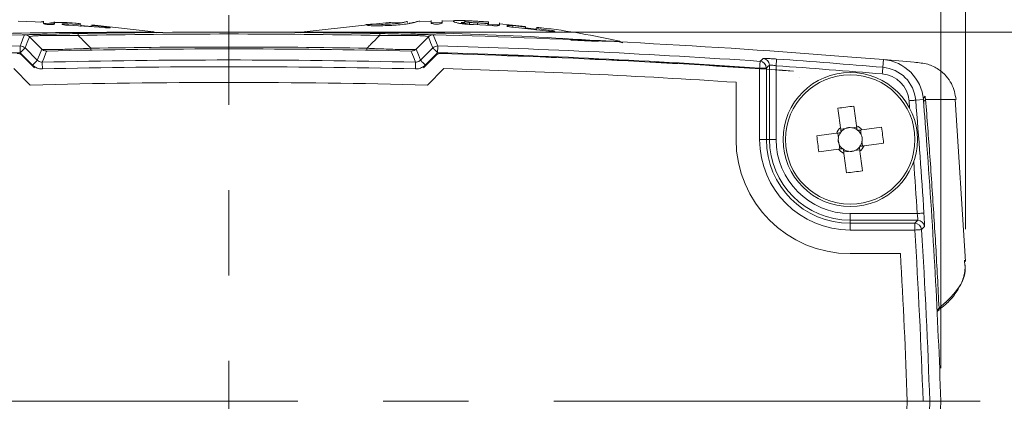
# Model space of a CAD drawing. Header units: millimetres. Extents: x -72 to 415, y 5 to 292.
# Tile 19 of 59: x 91 to 120, y 136 to 148. Entities that reach past the tile are written whole.
import ezdxf

# ---------------------------------------------------------------- set-up
doc = ezdxf.new("R2010")
doc.units = ezdxf.units.MM
doc.linetypes.add('CENTERX2', pattern=[20.32, 12.7, -2.54, 2.54, -2.54])
doc.styles.add('SLDTEXTSTYLE0', font='TXT', dxfattribs={"width": 0.75})
doc.dimstyles.new('SLDDIMSTYLE0', dxfattribs={"dimtxt": 3.5, "dimasz": 3.5, "dimexe": 0, "dimexo": 0.0625, "dimgap": 0.875, "dimtad": 1, "dimdec": 1, "dimrnd": 1e-09, "dimzin": 12, "dimdsep": 46, "dimtxsty": 'SLDTEXTSTYLE0', "dimsah": 1, "dimcen": 0.09, "dimadec": 0, "dimazin": 3, "dimtfac": 1, "dimtofl": 0, "dimtmove": 0, "dimatfit": 3, "dimfxl": 1, "dimfrac": 2, "dimtolj": 1, "dimtzin": 12, "dimarcsym": 0})
doc.dimstyles.new('SLDDIMSTYLE4', dxfattribs={"dimtxt": 3.5, "dimasz": 3.5, "dimexe": 0, "dimexo": 0.0625, "dimgap": 0.875, "dimtad": 1, "dimdec": 0, "dimrnd": 1e-09, "dimzin": 12, "dimdsep": 46, "dimtxsty": 'SLDTEXTSTYLE0', "dimsah": 1, "dimcen": 0.09, "dimadec": 0, "dimazin": 3, "dimtfac": 1, "dimtofl": 0, "dimtmove": 0, "dimatfit": 3, "dimfxl": 1, "dimfrac": 2, "dimtolj": 1, "dimtzin": 12, "dimarcsym": 0})

# ---------------------------------------------------------------- blocks, each defined once
blk = doc.blocks.new('_D_7')
at = {"color": 7, "linetype": 'Continuous', "lineweight": 0}
for p, q in [((75.211, 141.585), (75.211, 159.122)), ((119.088, 141.585), (119.088, 159.122)), ((119.088, 158.132), (75.211, 158.132))]:
    blk.add_line(p, q, dxfattribs=at)
for points in [[(75.211, 158.132), (78.711, 157.632), (78.711, 158.632)], [(119.088, 158.132), (115.588, 158.632), (115.588, 157.632)]]:
    blk.add_solid(points, dxfattribs=at)
at = {"color": 7, "linetype": 'Continuous', "lineweight": 0, "insert": (94.563, 162.644), "char_height": 3.5, "attachment_point": 1, "style": 'SLDTEXTSTYLE0'}
blk.add_mtext('44', dxfattribs=at)
blk = doc.blocks.new('_D_8')
at = {"color": 7, "linetype": 'Continuous', "lineweight": 0}
for p, q in [((75.95, 137.449), (75.95, 154.081)), ((118.35, 137.449), (118.35, 154.081)), ((118.35, 153.09), (75.95, 153.09))]:
    blk.add_line(p, q, dxfattribs=at)
for points in [[(75.95, 153.09), (79.45, 152.59), (79.45, 153.59)], [(118.35, 153.09), (114.85, 153.59), (114.85, 152.59)]]:
    blk.add_solid(points, dxfattribs=at)
at = {"color": 7, "linetype": 'Continuous', "lineweight": 0, "insert": (92.624, 157.602), "char_height": 3.5, "attachment_point": 1, "style": 'SLDTEXTSTYLE0'}
blk.add_mtext('42,4', dxfattribs=at)
blk = doc.blocks.new('_D_9')
at = {"color": 7, "linetype": 'Continuous', "lineweight": 0}
for p, q in [((98.14, 147.458), (126.819, 147.458)), ((125.829, 98.931), (125.829, 147.458)), ((113.64, 98.931), (126.819, 98.931))]:
    blk.add_line(p, q, dxfattribs=at)
for points in [[(125.829, 147.458), (125.329, 143.958), (126.329, 143.958)], [(125.829, 98.931), (126.329, 102.431), (125.329, 102.431)]]:
    blk.add_solid(points, dxfattribs=at)
at = {"color": 7, "linetype": 'Continuous', "lineweight": 0, "insert": (121.317, 118.669), "char_height": 3.5, "attachment_point": 1, "rotation": 90, "style": 'SLDTEXTSTYLE0'}
blk.add_mtext('48,5', dxfattribs=at)
blk = doc.blocks.new('_D_10')
at = {"color": 7, "linetype": 'Continuous', "lineweight": 0}
for p, q in [((98.14, 147.458), (132.889, 147.458)), ((131.898, 95.431), (131.898, 147.458)), ((87.301, 95.431), (132.889, 95.431))]:
    blk.add_line(p, q, dxfattribs=at)
for points in [[(131.898, 147.458), (131.398, 143.958), (132.398, 143.958)], [(131.898, 95.431), (132.398, 98.931), (131.398, 98.931)]]:
    blk.add_solid(points, dxfattribs=at)
at = {"color": 7, "linetype": 'Continuous', "lineweight": 0, "insert": (127.387, 118.858), "char_height": 3.5, "attachment_point": 1, "rotation": 90, "style": 'SLDTEXTSTYLE0'}
blk.add_mtext('52', dxfattribs=at)

msp = doc.modelspace()

# ---------------------------------------------------------------- linework, layer by layer
at = {"color": 7, "linetype": 'Continuous', "lineweight": 15}
for p, q in [((91.629, 147.756), (90.875, 147.78)), ((103.5, 147.808), (103.498, 147.741)), ((103.798, 147.792), (103.5, 147.783)), ((104.261, 147.796), (104.145, 147.796)), ((104.175, 147.73), (104.177, 147.781)), ((91.63, 147.726), (91.629, 147.772)), ((91.965, 147.719), (91.63, 147.729)), ((91.956, 147.757), (91.957, 147.712)), ((92.359, 147.656), (92.358, 147.707)), ((92.358, 147.706), (92.735, 147.678)), ((93.44, 147.592), (92.358, 147.663)), ((92.736, 147.629), (92.735, 147.679)), ((93.062, 147.622), (92.735, 147.652)), ((92.742, 147.659), (92.756, 147.654)), ((93.062, 147.617), (93.062, 147.653)), ((93.062, 147.652), (93.439, 147.619)), ((94.911, 147.469), (93.064, 147.67)), ((93.44, 147.592), (93.439, 147.619)), ((101.277, 147.675), (99.388, 147.469)), ((101.262, 147.664), (101.262, 147.665)), ((101.824, 147.732), (101.441, 147.699)), ((102.32, 147.744), (101.92, 147.731)), ((102.468, 147.727), (102.469, 147.749)), ((103.174, 147.772), (102.821, 147.761)), ((103.493, 147.752), (103.17, 147.748)), ((104.175, 147.731), (104.066, 147.737)), ((104.175, 147.725), (104.184, 147.73)), ((104.312, 147.697), (104.314, 147.748)), ((104.992, 147.652), (104.436, 147.683)), ((104.553, 147.681), (104.555, 147.732)), ((104.757, 147.769), (104.879, 147.76)), ((104.757, 147.769), (104.757, 147.769)), ((105.211, 147.677), (104.843, 147.696)), ((104.876, 147.662), (104.878, 147.712)), ((105.981, 147.628), (105.202, 147.7)), ((105.205, 147.731), (105.203, 147.676)), ((105.601, 147.602), (105.603, 147.653)), ((106.677, 147.483), (105.601, 147.602)), ((105.603, 147.651), (105.979, 147.609)), ((105.977, 147.56), (105.979, 147.611)), ((106.302, 147.546), (105.977, 147.589)), ((105.982, 147.591), (105.983, 147.588)), ((106.291, 147.547), (106.294, 147.551)), ((106.302, 147.52), (106.304, 147.57)), ((106.303, 147.569), (106.679, 147.519)), ((106.677, 147.483), (106.679, 147.52)), ((91.21, 147.32), (91.577, 146.953)), ((95.004, 147.435), (94.861, 147.475)), ((97.15, 147.458), (97.15, 147.402)), ((97.15, 147.402), (97.15, 147.014)), ((99.438, 147.475), (99.295, 147.435)), ((103.089, 147.32), (102.722, 146.953)), ((103.123, 147.333), (103.078, 147.334)), ((108.878, 147.147), (108.738, 147.196)), ((91.077, 146.986), (91.444, 146.62)), ((97.15, 147.014), (97.15, 146.958)), ((103.222, 146.986), (102.856, 146.62)), ((108.732, 147.182), (108.731, 147.179)), ((108.875, 147.143), (108.732, 147.182)), ((108.875, 147.143), (108.875, 147.143)), ((91.302, 146.478), (90.936, 146.845)), ((90.989, 146.764), (91.355, 146.398)), ((103.311, 146.764), (102.944, 146.398)), ((102.997, 146.478), (103.363, 146.845)), ((116.622, 146.411), (116.642, 146.638)), ((90.747, 146.37), (91.234, 145.882)), ((103.553, 146.37), (103.065, 145.882)), ((112.953, 146.388), (112.953, 144.258)), ((112.953, 146.388), (113.153, 146.388)), ((113.153, 144.258), (113.153, 146.388)), ((113.244, 146.474), (113.244, 144.258)), ((113.444, 144.258), (113.444, 146.456)), ((112.25, 144.258), (112.25, 145.964)), ((117.601, 145.429), (117.828, 145.448)), ((119.088, 140.627), (118.776, 145.448)), ((115.508, 144.584), (115.366, 144.565)), ((115.842, 144.629), (115.7, 144.61)), ((112.953, 144.258), (113.153, 144.258)), ((113.244, 144.258), (113.153, 144.258)), ((113.244, 144.258), (113.444, 144.258)), ((115.279, 144.451), (115.298, 144.309)), ((115.976, 144.4), (115.957, 144.542)), ((115.323, 144.117), (115.342, 143.975)), ((116.02, 144.066), (116.001, 144.207)), ((115.457, 143.887), (115.599, 143.906)), ((115.791, 143.932), (115.933, 143.951)), ((117.645, 142.053), (115.65, 142.053)), ((115.65, 141.853), (115.65, 142.053)), ((115.65, 141.853), (117.66, 141.853)), ((115.65, 141.853), (115.65, 141.761)), ((117.574, 141.761), (115.65, 141.761)), ((115.65, 141.561), (115.65, 141.761)), ((117.574, 141.561), (117.574, 141.761)), ((115.65, 141.561), (117.574, 141.561)), ((117.145, 140.858), (115.65, 140.858)), ((119.072, 140.468), (119.074, 140.512)), ((118.019, 136.458), (118.35, 136.458))]:
    msp.add_line(p, q, dxfattribs=at)
at = {"color": 7, "linetype": 'CENTERX2', "lineweight": 0}
for p, q in [((97.15, 124.969), (97.15, 147.964)), ((119.52, 136.458), (75.155, 136.458))]:
    msp.add_line(p, q, dxfattribs=at)
at = {"color": 8, "linetype": 'Continuous', "lineweight": 15}
for p, q in [((91.099, 147.378), (90.991, 147.376)), ((94.856, 147.461), (94.856, 147.461)), ((99.443, 147.461), (99.443, 147.461)), ((103.2, 147.378), (103.3, 147.376)), ((107.333, 147.215), (108.147, 147.178)), ((117.402, 145.413), (117.42, 145.189))]:
    msp.add_line(p, q, dxfattribs=at)
at = {"color": 7, "linetype": 'Continuous', "lineweight": 15, "flags": 128}
for points in [[(90.93, 147.045), (90.933, 147.05), (90.95, 147.093), (91.017, 147.262), (91.064, 147.378)], [(91.21, 147.32), (91.143, 147.151), (91.077, 146.986)], [(92.66, 147.359), (92.66, 147.371), (92.66, 147.383), (92.659, 147.392), (92.659, 147.4), (92.659, 147.407), (92.659, 147.411), (92.659, 147.414), (92.659, 147.415)], [(101.639, 147.359), (101.639, 147.371), (101.639, 147.383), (101.64, 147.392), (101.64, 147.4), (101.64, 147.407), (101.64, 147.411), (101.64, 147.414), (101.64, 147.415)], [(103.089, 147.32), (103.156, 147.151), (103.222, 146.986)], [(103.369, 147.045), (103.366, 147.05), (103.35, 147.093), (103.282, 147.262), (103.235, 147.378)], [(90.936, 146.845), (90.935, 146.883), (90.934, 146.92), (90.933, 146.954), (90.932, 146.984), (90.931, 147.009), (90.931, 147.028), (90.931, 147.04), (90.93, 147.045)], [(90.936, 146.845), (90.963, 146.872), (90.989, 146.898), (91.013, 146.922), (91.035, 146.944), (91.052, 146.961), (91.065, 146.974), (91.074, 146.983), (91.077, 146.986)], [(91.444, 146.62), (91.509, 146.784), (91.577, 146.953)], [(91.723, 146.895), (91.719, 146.884), (91.702, 146.842), (91.634, 146.673), (91.59, 146.561)], [(93.038, 146.978), (93.039, 146.965), (93.039, 146.954), (93.039, 146.944), (93.039, 146.936), (93.039, 146.93), (93.039, 146.925), (93.039, 146.923), (93.039, 146.922)], [(101.261, 146.978), (101.26, 146.965), (101.26, 146.954), (101.26, 146.944), (101.26, 146.936), (101.26, 146.93), (101.26, 146.925), (101.26, 146.923), (101.26, 146.922)], [(102.576, 146.895), (102.58, 146.884), (102.597, 146.842), (102.665, 146.673), (102.709, 146.561)], [(102.856, 146.62), (102.79, 146.784), (102.722, 146.953)], [(103.363, 146.845), (103.336, 146.872), (103.31, 146.898), (103.286, 146.922), (103.265, 146.944), (103.247, 146.961), (103.234, 146.974), (103.225, 146.983), (103.222, 146.986)], [(103.363, 146.845), (103.364, 146.883), (103.365, 146.92), (103.366, 146.954), (103.367, 146.984), (103.368, 147.009), (103.368, 147.028), (103.369, 147.04), (103.369, 147.045)], [(90.989, 146.764), (90.988, 146.762), (90.987, 146.759)], [(91.302, 146.478), (91.329, 146.506), (91.356, 146.532), (91.38, 146.556), (91.401, 146.577), (91.419, 146.595), (91.432, 146.608), (91.44, 146.617), (91.444, 146.62)], [(102.997, 146.478), (102.97, 146.506), (102.944, 146.532), (102.919, 146.556), (102.898, 146.577), (102.881, 146.595), (102.867, 146.608), (102.859, 146.617), (102.856, 146.62)], [(103.311, 146.764), (103.311, 146.762), (103.312, 146.759)], [(113.058, 146.673), (113.048, 146.664), (113.006, 146.625), (112.966, 146.588)], [(113.444, 146.456), (113.447, 146.495), (113.45, 146.532), (113.452, 146.566), (113.454, 146.596), (113.456, 146.62), (113.457, 146.639), (113.458, 146.651), (113.458, 146.656)], [(91.595, 146.361), (91.594, 146.4), (91.593, 146.437), (91.592, 146.471), (91.591, 146.501), (91.591, 146.526), (91.59, 146.545), (91.59, 146.557), (91.59, 146.561)], [(102.705, 146.361), (102.705, 146.4), (102.706, 146.437), (102.707, 146.471), (102.708, 146.501), (102.708, 146.526), (102.709, 146.545), (102.709, 146.557), (102.709, 146.561)], [(112.953, 146.388), (112.955, 146.426), (112.958, 146.463), (112.96, 146.497), (112.962, 146.527), (112.964, 146.552), (112.965, 146.571), (112.966, 146.583), (112.966, 146.588)], [(113.153, 146.388), (113.199, 146.431), (113.244, 146.474)], [(116.606, 146.212), (116.609, 146.25), (116.612, 146.287), (116.615, 146.321), (116.617, 146.351), (116.62, 146.376), (116.621, 146.394), (116.622, 146.406), (116.622, 146.411)], [(113.964, 146.297), (113.961, 146.293), (113.96, 146.293)], [(114.145, 146.093), (114.147, 146.095), (114.15, 146.097)], [(117.402, 145.413), (117.44, 145.416), (117.477, 145.419), (117.511, 145.422), (117.541, 145.424), (117.566, 145.426), (117.584, 145.428), (117.596, 145.429), (117.601, 145.429)], [(115.283, 145.188), (115.293, 145.117), (115.302, 145.045), (115.312, 144.973), (115.322, 144.9), (115.331, 144.827), (115.341, 144.754), (115.351, 144.681), (115.361, 144.607)], [(115.837, 144.67), (115.827, 144.744), (115.817, 144.818), (115.807, 144.891), (115.797, 144.964), (115.788, 145.037), (115.778, 145.109), (115.768, 145.181), (115.759, 145.252)], [(116.579, 144.625), (116.508, 144.615), (116.436, 144.606), (116.364, 144.596), (116.292, 144.586), (116.219, 144.577), (116.145, 144.567), (116.072, 144.557), (115.998, 144.547)], [(115.237, 144.445), (115.164, 144.435), (115.09, 144.426), (115.017, 144.416), (114.944, 144.406), (114.871, 144.396), (114.799, 144.387), (114.727, 144.377), (114.656, 144.368)], [(114.72, 143.892), (114.791, 143.901), (114.863, 143.911), (114.935, 143.921), (115.007, 143.93), (115.08, 143.94), (115.154, 143.95), (115.227, 143.96), (115.301, 143.97)], [(116.062, 144.071), (116.135, 144.081), (116.209, 144.091), (116.282, 144.101), (116.355, 144.111), (116.428, 144.12), (116.5, 144.13), (116.572, 144.139), (116.643, 144.149)], [(115.463, 143.846), (115.472, 143.772), (115.482, 143.699), (115.492, 143.625), (115.502, 143.553), (115.512, 143.48), (115.521, 143.408), (115.531, 143.336), (115.54, 143.265)], [(116.016, 143.328), (116.007, 143.4), (115.997, 143.471), (115.987, 143.544), (115.978, 143.616), (115.968, 143.689), (115.958, 143.762), (115.948, 143.836), (115.938, 143.91)], [(117.645, 142.053), (117.683, 142.056), (117.72, 142.058), (117.754, 142.06), (117.784, 142.062), (117.809, 142.064), (117.828, 142.065), (117.84, 142.066), (117.845, 142.066)], [(117.66, 141.853), (117.617, 141.807), (117.574, 141.761)], [(117.773, 141.574), (117.783, 141.584), (117.822, 141.626), (117.86, 141.666)], [(117.574, 141.561), (117.612, 141.564), (117.649, 141.566), (117.683, 141.568), (117.713, 141.57), (117.738, 141.571), (117.756, 141.573), (117.768, 141.573), (117.773, 141.574)]]:
    msp.add_lwpolyline(points, dxfattribs=at)
at = {"color": 7, "linetype": 'Continuous', "lineweight": 15}
for radius in [2, 1.928]:
    msp.add_circle((115.65, 144.258), radius, dxfattribs=at)
for centre, radius, start, end in [((97.15, -84.542), 232, 91.50317, 94.55369), ((97.15, -84.542), 232, 85.44631, 88.49683), ((97.15, -84.542), 231.67, 91.53827, 93.91477), ((90.936, 146.845), 0.2, 45.0176, 91.5204), ((97.15, -84.542), 231.5, 88.65685, 91.34315), ((103.363, 146.845), 0.2, 88.4796, 134.9824), ((97.15, -84.542), 231.67, 86.08523, 88.46173), ((97.15, -84.542), 231.47, 91.53827, 93.91477), ((97.15, -84.542), 231.17, 88.62187, 91.37813), ((97.15, -84.542), 231.47, 86.08523, 88.46173), ((97.15, -84.542), 231.45, 85.83387, 88.4383), ((97.15, -84.542), 231.446, 85.83487, 88.43783), ((113.044, 146.474), 0.2, 0.0429, 86.0215), ((97.15, -84.542), 231.772, 85.18047, 85.96498), ((97.15, -84.542), 232, 85.18047, 85.44631), ((116.532, 145.343), 1.3, 4.6392, 85.1805), ((97.15, -84.542), 230.97, 88.62187, 91.37813), ((97.15, -84.542), 231, 86.25202, 88.41162), ((112.952, 146.388), 0.2, 0.0429, 86.0422), ((97.15, -84.542), 231.572, 85.18047, 85.96498), ((116.532, 145.343), 1.072, 4.6392, 85.1805), ((116.532, 145.343), 0.872, 4.6392, 85.1805), ((97.15, -84.542), 230.5, 88.52932, 91.47068), ((-77.031, 129.635), 195.272, 3.64974, 4.63923), ((117.943, 145.449), 0.115, 123.651, 180.8559), ((-77.031, 129.635), 195.5, 4.23725, 4.63923), ((116.459, 138.208), 7.078, 95.6746, 99.5607), ((115.65, 144.258), 0.453, 129.6455, 155.5898), ((115.65, 144.258), 0.356, 113.4498, 140.08), ((115.65, 144.258), 0.356, 81.7855, 113.4498), ((115.65, 144.258), 0.356, 55.1553, 81.7855), ((115.65, 144.258), 0.453, 39.6455, 65.5898), ((115.65, 144.258), 0.356, 50.08, 55.1553), ((109.599, 143.449), 7.079, 5.6748, 9.5606), ((115.65, 144.258), 3.4, 180, 270), ((115.65, 144.258), 2.697, 180, 270), ((115.65, 144.258), 2.497, 180, 270), ((115.65, 144.258), 2.405, 180, 270), ((115.65, 144.258), 2.205, 180, 270), ((121.699, 145.067), 7.078, 185.6744, 189.5609), ((115.65, 144.258), 0.356, 171.7855, 203.4498), ((115.65, 144.258), 0.356, 145.1553, 171.7855), ((115.65, 144.258), 0.356, 140.08, 145.1553), ((115.65, 144.258), 0.356, 23.4498, 50.08), ((115.65, 144.258), 0.356, 351.7855, 23.4498), ((115.65, 144.258), 0.453, 219.6455, 245.5898), ((115.65, 144.258), 0.356, 203.4498, 230.08), ((115.65, 144.258), 0.355, 230.08, 235.1553), ((115.65, 144.258), 0.355, 235.1553, 261.7855), ((115.65, 144.258), 0.355, 293.4498, 320.08), ((115.65, 144.258), 0.355, 320.08, 325.1553), ((115.65, 144.258), 0.453, 309.6455, 335.5898), ((115.65, 144.258), 0.355, 325.1553, 351.7855), ((-77.031, 129.635), 195.5, 2, 4.23725), ((115.65, 144.258), 0.355, 261.7855, 293.4498), ((114.84, 150.308), 7.078, 275.6746, 279.5608), ((117.573, 141.561), 0.2, 3.5496, 89.9576), ((117.66, 141.653), 0.2, 3.5743, 89.9577), ((-77.031, 129.635), 194.97, 2.00544, 3.50685), ((-77.031, 129.635), 195.17, 2.00338, 3.50685), ((-77.031, 129.635), 194.5, 2.01029, 3.30786), ((-77.031, 143.281), 194.5, 356.69214, 357.98971), ((-77.031, 143.281), 195.17, 356.49315, 357.99662), ((-77.031, 143.281), 195.5, 355.76275, 358)]:
    msp.add_arc(centre, radius, start, end, dxfattribs=at)
at = {"color": 8, "linetype": 'Continuous', "lineweight": 15}
for centre, radius, start, end in [((-77.031, 129.635), 195.072, 3.64974, 4.10665), ((118.224, 139.222), 0.0726, 307.4697, 8.2315)]:
    msp.add_arc(centre, radius, start, end, dxfattribs=at)
at = {"color": 7, "linetype": 'Continuous', "lineweight": 15}
for centre, major_axis, start_param, end_param in [((115.644, 144.302), (-0.042, 0.311), 5.965618, 6.600753), ((115.606, 144.252), (0.311, 0.042), 2.824025, 3.45916), ((115.693, 144.264), (0.311, 0.042), 5.965618, 6.600753), ((115.655, 144.215), (-0.042, 0.311), 2.824025, 3.45916)]:
    msp.add_ellipse(centre, major_axis=major_axis, ratio=0.990116, start_param=start_param, end_param=end_param, dxfattribs=at)
for points, knots in [([(91.629, 147.785), (91.628, 147.783), (91.627, 147.778), (91.605, 147.767), (91.554, 147.761), (91.535, 147.759)], [0, 0, 0, 0, 0.38075, 0.764824, 1, 1, 1, 1]), ([(102.821, 147.795), (102.811, 147.789), (102.793, 147.781), (102.647, 147.737), (102.442, 147.699), (102.193, 147.671), (102.023, 147.661), (101.94, 147.656)], [0, 0, 0, 0, 0.283104, 0.472097, 0.662315, 0.834846, 1, 1, 1, 1]), ([(101.959, 147.698), (102.026, 147.703), (102.142, 147.712), (102.289, 147.732), (102.399, 147.754), (102.459, 147.773), (102.466, 147.776), (102.469, 147.777)], [0, 0, 0, 0, 0.2081367, 0.3570362, 0.5407507, 0.7849834, 1, 1, 1, 1]), ([(102.469, 147.777), (102.465, 147.776), (102.456, 147.774), (102.399, 147.758), (102.336, 147.747), (102.32, 147.744)], [0, 0, 0, 0, 0.491185, 0.876076, 1, 1, 1, 1]), ([(102.521, 147.722), (102.57, 147.731), (102.681, 147.752), (102.793, 147.786), (102.811, 147.791), (102.821, 147.795)], [0, 0, 0, 0, 0.238363, 0.541276, 1, 1, 1, 1]), ([(103.171, 147.738), (103.172, 147.781), (103.174, 147.825), (103.173, 147.805), (103.173, 147.805)], [0, 0, 0, 0, 0.992162, 1, 1, 1, 1]), ([(103.825, 147.785), (103.829, 147.79), (103.837, 147.799), (103.892, 147.806), (103.998, 147.806), (104.13, 147.802), (104.225, 147.798), (104.261, 147.796)], [0, 0, 0, 0, 0.206308, 0.4134, 0.600388, 0.847942, 1, 1, 1, 1]), ([(104.092, 147.708), (104.057, 147.713), (103.981, 147.724), (103.894, 147.747), (103.837, 147.769), (103.829, 147.78), (103.825, 147.785)], [0, 0, 0, 0, 0.214863, 0.470507, 0.768202, 1, 1, 1, 1]), ([(104.566, 147.78), (104.518, 147.783), (104.432, 147.788), (104.319, 147.792), (104.245, 147.792), (104.2, 147.791), (104.18, 147.787), (104.178, 147.783), (104.177, 147.781)], [0, 0, 0, 0, 0.266018, 0.480549, 0.63212, 0.751728, 0.871477, 1, 1, 1, 1]), ([(104.177, 147.781), (104.18, 147.778), (104.187, 147.771), (104.23, 147.76), (104.279, 147.752), (104.308, 147.748), (104.314, 147.748)], [0, 0, 0, 0, 0.297305, 0.648596, 0.933022, 1, 1, 1, 1]), ([(104.879, 147.76), (104.821, 147.764), (104.716, 147.771), (104.612, 147.778), (104.566, 147.78)], [0, 0, 0, 0, 0.5600596, 1, 1, 1, 1]), ([(91.796, 147.68), (91.779, 147.681), (91.745, 147.683), (91.699, 147.69), (91.661, 147.699), (91.634, 147.712), (91.632, 147.72), (91.63, 147.726)], [0, 0, 0, 0, 0.158488, 0.312838, 0.494866, 0.682677, 1, 1, 1, 1]), ([(91.957, 147.712), (91.956, 147.708), (91.954, 147.7), (91.932, 147.689), (91.887, 147.683), (91.841, 147.68), (91.808, 147.68), (91.796, 147.68)], [0, 0, 0, 0, 0.254249, 0.511733, 0.697085, 0.882796, 1, 1, 1, 1]), ([(91.807, 147.724), (91.834, 147.728), (91.914, 147.739), (91.948, 147.759), (91.953, 147.765), (91.956, 147.768)], [0, 0, 0, 0, 0.221388, 0.646276, 1, 1, 1, 1]), ([(92.739, 147.706), (92.678, 147.713), (92.418, 147.744), (92.156, 147.744), (91.955, 147.745)], [0, 0, 0, 0, 0.2334, 1, 1, 1, 1]), ([(92.181, 147.697), (92.183, 147.699), (92.188, 147.704), (92.212, 147.708), (92.246, 147.71), (92.296, 147.709), (92.335, 147.707), (92.358, 147.706)], [0, 0, 0, 0, 0.236117, 0.415622, 0.565736, 0.753027, 1, 1, 1, 1]), ([(92.358, 147.663), (92.333, 147.665), (92.288, 147.669), (92.234, 147.676), (92.199, 147.683), (92.183, 147.69), (92.181, 147.695), (92.181, 147.697)], [0, 0, 0, 0, 0.276635, 0.504717, 0.673701, 0.843559, 1, 1, 1, 1]), ([(92.993, 147.628), (93.005, 147.629), (93.031, 147.629), (93.058, 147.635), (93.061, 147.64), (93.062, 147.643)], [0, 0, 0, 0, 0.229735, 0.501032, 1, 1, 1, 1]), ([(93.439, 147.619), (93.467, 147.616), (93.509, 147.612), (93.561, 147.605), (93.593, 147.6), (93.61, 147.595), (93.613, 147.592), (93.615, 147.591)], [0, 0, 0, 0, 0.304253, 0.468564, 0.634134, 0.849719, 1, 1, 1, 1]), ([(93.615, 147.591), (93.612, 147.59), (93.608, 147.588), (93.586, 147.586), (93.553, 147.586), (93.503, 147.588), (93.463, 147.59), (93.44, 147.592)], [0, 0, 0, 0, 0.223561, 0.406306, 0.556217, 0.73881, 1, 1, 1, 1]), ([(101.441, 147.699), (101.406, 147.695), (101.354, 147.691), (101.292, 147.685), (101.255, 147.681), (101.228, 147.679), (101.215, 147.677), (101.213, 147.676), (101.213, 147.675)], [0, 0, 0, 0, 0.27154, 0.407805, 0.517549, 0.627483, 0.820965, 1, 1, 1, 1]), ([(101.262, 147.664), (101.265, 147.666), (101.271, 147.669), (101.306, 147.676), (101.354, 147.682), (101.395, 147.686), (101.415, 147.688), (101.419, 147.689)], [0, 0, 0, 0, 0.247973, 0.501315, 0.765734, 0.952079, 1, 1, 1, 1]), ([(101.94, 147.656), (101.893, 147.654), (101.752, 147.648), (101.551, 147.646), (101.374, 147.649), (101.282, 147.656), (101.267, 147.662), (101.262, 147.664)], [0, 0, 0, 0, 0.152154, 0.460061, 0.670425, 0.882016, 1, 1, 1, 1]), ([(101.419, 147.689), (101.436, 147.69), (101.468, 147.693), (101.511, 147.695), (101.532, 147.695), (101.543, 147.695)], [0, 0, 0, 0, 0.331012, 0.668342, 1, 1, 1, 1]), ([(101.543, 147.695), (101.564, 147.694), (101.606, 147.693), (101.685, 147.689), (101.809, 147.69), (101.904, 147.695), (101.959, 147.698)], [0, 0, 0, 0, 0.238981, 0.479721, 0.704007, 1, 1, 1, 1]), ([(101.974, 147.744), (101.972, 147.744), (101.968, 147.744), (101.941, 147.742), (101.902, 147.738), (101.86, 147.735), (101.833, 147.733), (101.824, 147.732)], [0, 0, 0, 0, 0.210253, 0.422529, 0.652723, 0.892609, 1, 1, 1, 1]), ([(103.335, 147.696), (103.32, 147.697), (103.289, 147.697), (103.245, 147.702), (103.207, 147.71), (103.175, 147.722), (103.173, 147.732), (103.171, 147.738)], [0, 0, 0, 0, 0.142007, 0.289228, 0.462235, 0.648779, 1, 1, 1, 1]), ([(103.498, 147.741), (103.496, 147.734), (103.494, 147.724), (103.461, 147.71), (103.417, 147.702), (103.373, 147.697), (103.345, 147.697), (103.335, 147.696)], [0, 0, 0, 0, 0.3423529, 0.5423271, 0.7431, 0.9038688, 1, 1, 1, 1]), ([(104.176, 147.742), (104.155, 147.743), (104.115, 147.745), (104.082, 147.745), (104.066, 147.746)], [0, 0, 0, 0, 0.5296, 1, 1, 1, 1]), ([(104.436, 147.683), (104.392, 147.685), (104.312, 147.689), (104.195, 147.696), (104.126, 147.704), (104.092, 147.708)], [0, 0, 0, 0, 0.372494, 0.681373, 1, 1, 1, 1]), ([(104.312, 147.694), (104.29, 147.697), (104.247, 147.703), (104.201, 147.712), (104.179, 147.72), (104.176, 147.724), (104.175, 147.725)], [0, 0, 0, 0, 0.271893, 0.550045, 0.866429, 1, 1, 1, 1]), ([(104.314, 147.748), (104.35, 147.745), (104.407, 147.74), (104.489, 147.735), (104.533, 147.733), (104.555, 147.732)], [0, 0, 0, 0, 0.459079, 0.729106, 1, 1, 1, 1]), ([(104.555, 147.732), (104.615, 147.729), (104.723, 147.723), (104.83, 147.715), (104.878, 147.712)], [0, 0, 0, 0, 0.559952, 1, 1, 1, 1]), ([(104.68, 147.773), (104.687, 147.773), (104.712, 147.772), (104.739, 147.77), (104.757, 147.769)], [0, 0, 0, 0, 0.3057899, 1, 1, 1, 1]), ([(104.878, 147.712), (104.878, 147.725), (104.879, 147.748), (104.879, 147.756), (104.879, 147.76)], [0, 0, 0, 0, 0.560003, 1, 1, 1, 1]), ([(105.203, 147.676), (105.202, 147.671), (105.2, 147.664), (105.18, 147.654), (105.152, 147.65), (105.104, 147.648), (105.049, 147.648), (105.008, 147.651), (104.992, 147.652)], [0, 0, 0, 0, 0.266621, 0.416451, 0.537442, 0.658126, 0.872824, 1, 1, 1, 1]), ([(105.425, 147.645), (105.428, 147.648), (105.434, 147.654), (105.461, 147.658), (105.5, 147.659), (105.55, 147.656), (105.586, 147.653), (105.603, 147.651)], [0, 0, 0, 0, 0.252708, 0.427477, 0.604016, 0.811122, 1, 1, 1, 1]), ([(105.601, 147.602), (105.576, 147.604), (105.531, 147.61), (105.478, 147.62), (105.443, 147.63), (105.428, 147.638), (105.426, 147.643), (105.425, 147.645)], [0, 0, 0, 0, 0.274894, 0.502722, 0.672057, 0.842267, 1, 1, 1, 1]), ([(108.788, 147.186), (108.013, 147.347), (107.19, 147.517), (106.355, 147.593), (106.306, 147.597)], [0, 0, 0, 0, 0.941617, 1, 1, 1, 1]), ([(106.852, 147.479), (106.85, 147.477), (106.846, 147.474), (106.823, 147.471), (106.79, 147.472), (106.74, 147.475), (106.701, 147.48), (106.677, 147.483)], [0, 0, 0, 0, 0.227599, 0.408898, 0.558283, 0.740555, 1, 1, 1, 1]), ([(106.679, 147.519), (106.707, 147.515), (106.75, 147.508), (106.802, 147.499), (106.833, 147.491), (106.848, 147.484), (106.851, 147.48), (106.852, 147.479)], [0, 0, 0, 0, 0.314992, 0.478428, 0.642906, 0.864114, 1, 1, 1, 1]), ([(94.278, 147.453), (92.922, 147.451), (90.208, 147.447), (87.499, 147.288), (86.144, 147.208)], [0, 0, 0, 0, 0.499997, 1, 1, 1, 1]), ([(91.064, 147.378), (91.064, 147.378), (91.091, 147.379), (91.224, 147.383), (91.332, 147.385), (91.553, 147.391), (91.638, 147.393), (91.82, 147.397), (91.916, 147.399), (92.12, 147.404), (92.227, 147.406), (92.441, 147.411), (92.55, 147.413), (92.659, 147.415)], [0, 0, 0, 0, 0.25, 0.25, 0.5, 0.5, 0.625, 0.625, 0.75, 0.75, 0.875, 0.875, 1, 1, 1, 1]), ([(91.064, 147.378), (91.086, 147.377), (91.131, 147.374), (91.18, 147.347), (91.204, 147.326), (91.21, 147.32)], [0, 0, 0, 0, 0.415385, 0.830769, 1, 1, 1, 1]), ([(92.66, 147.359), (92.559, 147.36), (92.458, 147.361), (92.259, 147.361), (92.16, 147.361), (91.969, 147.361), (91.879, 147.36), (91.71, 147.357), (91.631, 147.356), (91.495, 147.352), (91.437, 147.349), (91.342, 147.344), (91.305, 147.341), (91.222, 147.333), (91.204, 147.326), (91.21, 147.32)], [0, 0, 0, 0, 0.125, 0.125, 0.25, 0.25, 0.375, 0.375, 0.5, 0.5, 0.625, 0.625, 0.75, 0.75, 1, 1, 1, 1]), ([(92.66, 147.359), (92.744, 147.274), (92.829, 147.189), (92.913, 147.104), (92.924, 147.093), (92.936, 147.081), (92.947, 147.07), (92.978, 147.039), (93.008, 147.009), (93.038, 146.978)], [0.0000969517, 0.0000969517, 0.0000969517, 0.0000969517, 0.0005452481, 0.0005452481, 0.0005452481, 0.0006058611, 0.0006058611, 0.0006058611, 0.0007674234, 0.0007674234, 0.0007674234, 0.0007674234]), ([(94.856, 147.461), (94.853, 147.46), (94.849, 147.459), (94.801, 147.457), (94.695, 147.455), (94.535, 147.453), (94.391, 147.452), (94.316, 147.453), (94.278, 147.453)], [0, 0, 0, 0, 0.124713, 0.250103, 0.500412, 0.750456, 0.875486, 1, 1, 1, 1]), ([(99.443, 147.461), (99.446, 147.46), (99.45, 147.459), (99.498, 147.457), (99.604, 147.455), (99.765, 147.453), (99.908, 147.452), (99.983, 147.453), (100.021, 147.453)], [0, 0, 0, 0, 0.124713, 0.250103, 0.500412, 0.750456, 0.875486, 1, 1, 1, 1]), ([(100.021, 147.453), (101.378, 147.451), (104.091, 147.447), (106.8, 147.288), (108.155, 147.208)], [0, 0, 0, 0, 0.499997, 1, 1, 1, 1]), ([(101.639, 147.359), (101.555, 147.274), (101.47, 147.189), (101.386, 147.104), (101.375, 147.093), (101.363, 147.081), (101.352, 147.07), (101.321, 147.039), (101.291, 147.009), (101.261, 146.978)], [0.0000969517, 0.0000969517, 0.0000969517, 0.0000969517, 0.0005452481, 0.0005452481, 0.0005452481, 0.0006058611, 0.0006058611, 0.0006058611, 0.0007674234, 0.0007674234, 0.0007674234, 0.0007674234]), ([(101.639, 147.359), (101.74, 147.36), (101.841, 147.361), (102.04, 147.361), (102.14, 147.361), (102.33, 147.361), (102.42, 147.36), (102.59, 147.357), (102.669, 147.356), (102.804, 147.352), (102.862, 147.349), (102.957, 147.344), (102.994, 147.341), (103.077, 147.333), (103.095, 147.326), (103.089, 147.32)], [0, 0, 0, 0, 0.125, 0.125, 0.25, 0.25, 0.375, 0.375, 0.5, 0.5, 0.625, 0.625, 0.75, 0.75, 1, 1, 1, 1]), ([(103.235, 147.378), (103.235, 147.378), (103.208, 147.379), (103.075, 147.383), (102.967, 147.385), (102.746, 147.391), (102.661, 147.393), (102.479, 147.397), (102.383, 147.399), (102.179, 147.404), (102.072, 147.406), (101.858, 147.411), (101.749, 147.413), (101.64, 147.415)], [0, 0, 0, 0, 0.25, 0.25, 0.5, 0.5, 0.625, 0.625, 0.75, 0.75, 0.875, 0.875, 1, 1, 1, 1]), ([(103.235, 147.378), (103.213, 147.377), (103.168, 147.374), (103.119, 147.347), (103.096, 147.326), (103.089, 147.32)], [0, 0, 0, 0, 0.415385, 0.830769, 1, 1, 1, 1]), ([(108.155, 147.208), (108.192, 147.206), (108.267, 147.201), (108.411, 147.193), (108.571, 147.185), (108.677, 147.181), (108.725, 147.18), (108.729, 147.181), (108.732, 147.182)], [0, 0, 0, 0, 0.124511, 0.249539, 0.499588, 0.749891, 0.875284, 1, 1, 1, 1]), ([(91.577, 146.953), (91.584, 146.947), (91.615, 146.942), (91.714, 146.937), (91.755, 146.936), (91.854, 146.936), (91.913, 146.937), (92.048, 146.939), (92.122, 146.941), (92.284, 146.946), (92.373, 146.949), (92.645, 146.959), (92.842, 146.968), (93.038, 146.978)], [0, 0, 0, 0, 0.25, 0.25, 0.375, 0.375, 0.5, 0.5, 0.625, 0.625, 0.75, 0.75, 1, 1, 1, 1]), ([(91.577, 146.953), (91.595, 146.939), (91.629, 146.91), (91.683, 146.895), (91.714, 146.895), (91.723, 146.895)], [0, 0, 0, 0, 0.416825, 0.833653, 1, 1, 1, 1]), ([(102.722, 146.953), (102.716, 146.947), (102.684, 146.942), (102.585, 146.937), (102.545, 146.936), (102.445, 146.936), (102.386, 146.937), (102.251, 146.939), (102.177, 146.941), (102.015, 146.946), (101.926, 146.949), (101.654, 146.959), (101.458, 146.968), (101.261, 146.978)], [0, 0, 0, 0, 0.25, 0.25, 0.375, 0.375, 0.5, 0.5, 0.625, 0.625, 0.75, 0.75, 1, 1, 1, 1]), ([(102.722, 146.953), (102.705, 146.939), (102.67, 146.91), (102.616, 146.895), (102.585, 146.895), (102.576, 146.895)], [0, 0, 0, 0, 0.416825, 0.833653, 1, 1, 1, 1]), ([(90.842, 146.822), (90.864, 146.821), (90.909, 146.817), (90.959, 146.791), (90.982, 146.77), (90.989, 146.764)], [0, 0, 0, 0, 0.4148643, 0.8297292, 1, 1, 1, 1]), ([(91.444, 146.62), (91.461, 146.606), (91.496, 146.577), (91.55, 146.562), (91.581, 146.562), (91.59, 146.561)], [0, 0, 0, 0, 0.416516, 0.83301, 1, 1, 1, 1]), ([(102.856, 146.62), (102.838, 146.606), (102.803, 146.577), (102.75, 146.562), (102.718, 146.562), (102.709, 146.561)], [0, 0, 0, 0, 0.416516, 0.83301, 1, 1, 1, 1]), ([(103.457, 146.822), (103.435, 146.821), (103.39, 146.817), (103.341, 146.791), (103.317, 146.77), (103.311, 146.764)], [0, 0, 0, 0, 0.4148643, 0.8297292, 1, 1, 1, 1]), ([(113.058, 146.673), (113.06, 146.674), (113.066, 146.675), (113.113, 146.675), (113.203, 146.672), (113.323, 146.665), (113.413, 146.659), (113.458, 146.656)], [0, 0, 0, 0, 0.126355, 0.344079, 0.56238, 0.781179, 1, 1, 1, 1]), ([(118.804, 145.448), (118.773, 145.609), (118.727, 145.854), (118.514, 146.154), (118.286, 146.359), (117.961, 146.522), (117.384, 146.576), (116.946, 146.612), (116.642, 146.638)], [0, 0, 0, 0, 0.221946, 0.336205, 0.453945, 0.576571, 0.706738, 1, 1, 1, 1]), ([(91.595, 146.361), (91.577, 146.362), (91.514, 146.363), (91.407, 146.393), (91.337, 146.45), (91.302, 146.478)], [0, 0, 0, 0, 0.166978, 0.58349, 1, 1, 1, 1]), ([(102.705, 146.361), (102.722, 146.362), (102.785, 146.363), (102.892, 146.393), (102.962, 146.45), (102.997, 146.478)], [0, 0, 0, 0, 0.166978, 0.58349, 1, 1, 1, 1]), ([(113.244, 146.474), (113.246, 146.475), (113.249, 146.476), (113.272, 146.476), (113.317, 146.472), (113.377, 146.466), (113.422, 146.459), (113.444, 146.456)], [0, 0, 0, 0, 0.126162, 0.343432, 0.561445, 0.780427, 1, 1, 1, 1]), ([(117.837, 145.338), (117.837, 145.348), (117.837, 145.368), (117.848, 145.396), (117.866, 145.424), (117.884, 145.439), (117.893, 145.447)], [0, 0, 0, 0, 0.250031, 0.500042, 0.750036, 1, 1, 1, 1]), ([(117.893, 145.448), (117.893, 145.448), (117.889, 145.479), (117.884, 145.512), (117.879, 145.545)], [0, 0, 0, 0, 0.000433, 1, 1, 1, 1]), ([(118.786, 145.448), (118.79, 145.448), (118.8, 145.448), (118.656, 145.448), (118.38, 145.448), (118.056, 145.448), (117.893, 145.448)], [0, 0, 0, 0, 0.1352141, 0.4226296, 0.7109362, 1, 1, 1, 1]), ([(118.296, 139.233), (118.28, 139.542), (118.235, 140.451), (118.146, 141.959), (118.029, 143.722), (117.938, 144.885), (117.894, 145.448)], [0, 0, 0, 0, 0.149055, 0.438584, 0.728113, 1, 1, 1, 1]), ([(115.361, 144.607), (115.361, 144.602), (115.365, 144.575), (115.37, 144.536), (115.375, 144.499), (115.377, 144.486)], [0, 0, 0, 0, 0.117451, 0.709464, 1, 1, 1, 1]), ([(115.853, 144.55), (115.851, 144.562), (115.846, 144.6), (115.841, 144.639), (115.837, 144.666), (115.837, 144.67)], [0, 0, 0, 0, 0.290536, 0.882549, 1, 1, 1, 1]), ([(115.358, 144.461), (115.345, 144.46), (115.308, 144.455), (115.269, 144.45), (115.242, 144.446), (115.237, 144.445)], [0, 0, 0, 0, 0.290536, 0.88255, 1, 1, 1, 1]), ([(115.998, 144.547), (115.994, 144.546), (115.967, 144.543), (115.928, 144.538), (115.89, 144.533), (115.878, 144.531)], [0, 0, 0, 0, 0.11745, 0.709464, 1, 1, 1, 1]), ([(115.301, 143.97), (115.306, 143.97), (115.333, 143.974), (115.371, 143.979), (115.409, 143.984), (115.421, 143.986)], [0, 0, 0, 0, 0.117451, 0.709464, 1, 1, 1, 1]), ([(115.446, 143.967), (115.448, 143.954), (115.453, 143.917), (115.458, 143.878), (115.462, 143.851), (115.463, 143.846)], [0, 0, 0, 0, 0.290536, 0.882549, 1, 1, 1, 1]), ([(115.938, 143.91), (115.938, 143.914), (115.934, 143.941), (115.929, 143.98), (115.924, 144.018), (115.922, 144.03)], [0, 0, 0, 0, 0.117451, 0.709464, 1, 1, 1, 1]), ([(115.941, 144.055), (115.954, 144.057), (115.991, 144.062), (116.03, 144.067), (116.057, 144.071), (116.062, 144.071)], [0, 0, 0, 0, 0.290536, 0.882549, 1, 1, 1, 1]), ([(117.66, 141.853), (117.661, 141.856), (117.663, 141.862), (117.661, 141.897), (117.657, 141.949), (117.651, 142.004), (117.647, 142.04), (117.645, 142.053)], [0, 0, 0, 0, 0.217395, 0.434755, 0.652365, 0.870723, 1, 1, 1, 1]), ([(117.845, 142.066), (117.846, 142.039), (117.851, 141.968), (117.857, 141.858), (117.861, 141.754), (117.862, 141.682), (117.86, 141.671), (117.86, 141.666)], [0, 0, 0, 0, 0.12888, 0.346936, 0.56467, 0.782361, 1, 1, 1, 1]), ([(119.05, 140.664), (119.055, 140.616), (119.063, 140.536), (119.106, 140.24), (118.877, 139.761), (118.492, 139.411), (118.296, 139.233)], [0, 0, 0, 0, 0.090376, 0.153098, 0.568485, 1, 1, 1, 1]), ([(118.264, 139.17), (118.342, 139.227), (118.531, 139.364), (118.768, 139.632), (118.96, 139.963), (119.06, 140.227), (119.066, 140.374), (119.067, 140.4)], [0, 0, 0, 0, 0.1754277, 0.4244382, 0.6874348, 0.946291, 1, 1, 1, 1]), ([(118.238, 139.13), (118.239, 139.146), (118.242, 139.178), (118.268, 139.212), (118.289, 139.228), (118.296, 139.233)], [0, 0, 0, 0, 0.414507, 0.829153, 1, 1, 1, 1]), ([(118.238, 139.13), (118.238, 139.13), (118.238, 139.129), (118.239, 139.138), (118.267, 139.166), (118.292, 139.179), (118.3, 139.184)], [0, 0, 0, 0, 0.227625, 0.625096, 0.870988, 1, 1, 1, 1]), ([(117.819, 136.458), (117.823, 136.458), (117.836, 136.458), (117.871, 136.458), (117.923, 136.458), (117.975, 136.458), (118.011, 136.458), (118.016, 136.458), (118.019, 136.458)], [0, 0, 0, 0, 0.034763, 0.127189, 0.345522, 0.563724, 0.781858, 1, 1, 1, 1])]:
    msp.add_open_spline(points, degree=3, knots=knots, dxfattribs=at)
for points in [[(92.659, 147.415), (94.156, 147.444), (95.653, 147.458), (97.15, 147.458)], [(97.15, 147.402), (95.653, 147.402), (94.156, 147.388), (92.66, 147.359)], [(101.64, 147.415), (100.143, 147.444), (98.647, 147.458), (97.15, 147.458)], [(97.15, 147.402), (98.646, 147.402), (100.143, 147.388), (101.639, 147.359)], [(93.038, 146.978), (94.409, 147.002), (95.779, 147.014), (97.15, 147.014)], [(101.261, 146.978), (99.89, 147.002), (98.52, 147.014), (97.15, 147.014)]]:
    msp.add_open_spline(points, degree=3, dxfattribs=at)

# ---------------------------------------------------------------- dimensions: what is measured, and where the dimension line sits
at = {"color": 7, "linetype": 'Continuous', "lineweight": 0}
for base, p1, p2, dimstyle, picture, middle in [((75.211, 158.132), (119.088, 140.595), (75.211, 140.595), 'SLDDIMSTYLE4', '_D_7', (97.15, 158.132)), ((75.95, 153.09), (118.35, 136.458), (75.95, 136.458), 'SLDDIMSTYLE0', '_D_8', (97.15, 153.09))]:
    dim = msp.add_linear_dim(base=base, p1=p1, p2=p2, dimstyle=dimstyle, dxfattribs=at)
    dim.commit()
    dim.dimension.update_dxf_attribs({"geometry": picture, "text_midpoint": middle, "dimtype": 160})
for base, p1, picture, middle in [((131.898, 147.458), (86.311, 95.431), '_D_10', (131.898, 121.444)), ((125.829, 147.458), (112.65, 98.931), '_D_9', (125.829, 123.194))]:
    dim = msp.add_linear_dim(base=base, p1=p1, p2=(97.15, 147.458), angle=90, dimstyle='SLDDIMSTYLE0', dxfattribs=at)
    dim.commit()
    dim.dimension.update_dxf_attribs({"geometry": picture, "text_midpoint": middle, "dimtype": 160})

doc.saveas('drawing.dxf')
